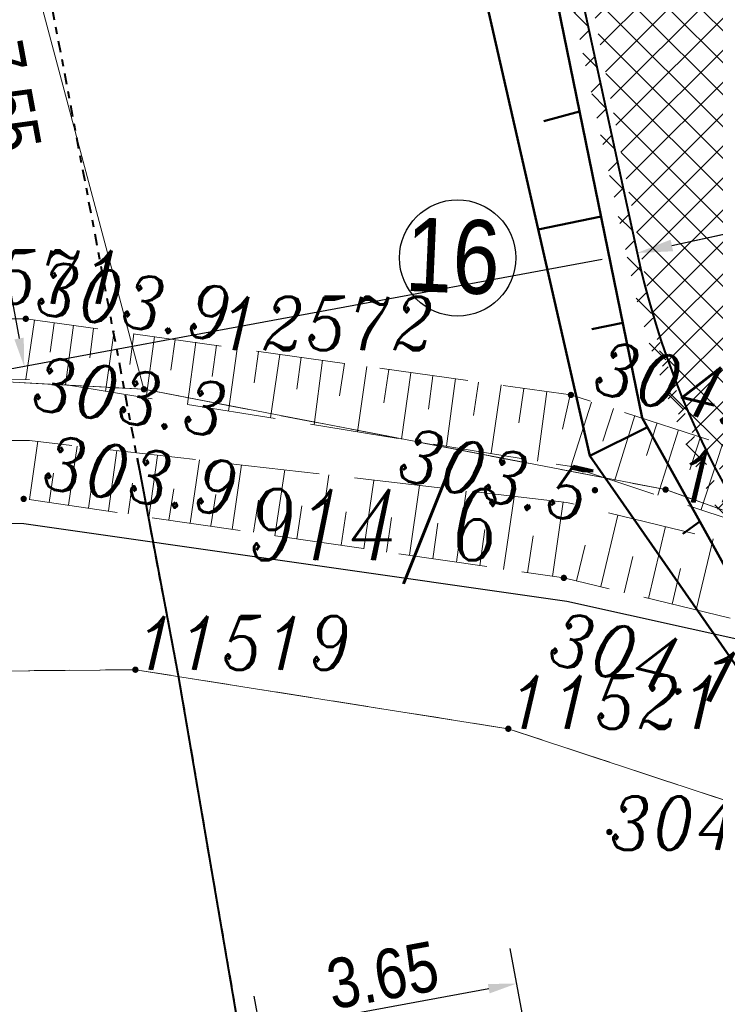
# Model space of a CAD drawing. Extents: x 779 to 3668, y -1329 to 9570.
# Tile 19 of 106: x 2259 to 2268, y -723 to -709. Entities that reach past the tile are written whole.
import ezdxf

# ---------------------------------------------------------------- set-up
doc = ezdxf.new("R2010")
doc.units = 0
for name, pattern in [('0.5_0.5', [1, 0.5, -0.5]), ('1.5_0.5', [2, 1.5, -0.5]), ('CIĄGłA', [0]), ('DASH', [0.75, 0.5, -0.25]), ('DGN Style 4', [0.3202, 0.16, -0.08, 0.0002, -0.08]), ('mz1.25_0.5', [1.75, 1.25, -0.5])]:
    doc.linetypes.add(name, pattern=pattern)
for name, color, linetype, lineweight in [('000 Inne (niezydentyfikowane)', 7, 'Continuous', 0), ('203-punkt graniczny', 7, 'Continuous', 0), ('203-punkt graniczny-Atr103', 7, 'Continuous', 0), ('211-numer działki ewidencyjnej', 7, 'Continuous', 0), ('217-kontur klasyfikacyjny', 7, 'Continuous', 0), ('218-kontur użytku gruntowego', 7, 'Continuous', 0), ('219-działka ewidencyjna', 7, 'Continuous', 0), ('_a_obiekty', 250, 'Continuous', 30), ('AGP1_KRAWEZNIKI', 7, 'Continuous', 40), ('AGP1_OPISY', 7, 'Continuous', 13), ('MPZP', 7, 'Continuous', 0), ('ogrodzenie trwałe (linia)', 7, 'Continuous', 0), ('punkt wysokościowy naturalny', 7, 'Continuous', 0), ('punkt wysokościowy naturalny-Atr2', 7, 'Continuous', 0), ('RTPW01', 253, 'Continuous', 0), ('skarpa nieumocniona (powierzchnia)', 7, 'Continuous', 0), ('zz-legenda', 7, 'Continuous', 13), ('zz-skarpy', 92, 'Continuous', 50), ('zz-wymiry', 7, 'Continuous', 18), ('zz-wypełnienie-chodniki', 142, 'Continuous', 5), ('zz-wypełnienie-drogi', 52, 'Continuous', 5)]:
    doc.layers.add(name, color=color, linetype=linetype, lineweight=lineweight)
doc.styles.add('ARIAL', font='ARIALN.TTF')
doc.styles.get("Standard").update_dxf_attribs({"font": 'arial.ttf'})
doc.styles.add('Style-ITALIC_1250', font='ITALIC_1250.shx')
doc.linetypes.add('902-500', pattern='A,3.75,[24,dgnlstyle-geo-mz.shx,S=0.002785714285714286,R=0,X=0,Y=0],3.75', length=7.5)
doc.dimstyles.new('z1do1', dxfattribs={"dimtxt": 0.7, "dimasz": 0.4, "dimexe": 0.5, "dimexo": 0.5, "dimgap": 0.1, "dimtad": 1, "dimrnd": 0.05, "dimzin": 0, "dimdsep": 46, "dimtxsty": 'ARIAL', "dimcen": 0.09, "dimazin": 0, "dimtfac": 1, "dimtofl": 0, "dimtmove": 0, "dimatfit": 3, "dimfxl": 1, "dimtolj": 1, "dimtzin": 0, "dimarcsym": 0})

# ---------------------------------------------------------------- blocks, each defined once
blk = doc.blocks.new('203')
at = {"linetype": 'Continuous', "lineweight": -2, "ltscale": 10}
h = blk.add_hatch(color=0, dxfattribs=at)
edge = h.paths.add_edge_path()
edge.add_arc((0, 0), 0.45, 0, 360)
blk = doc.blocks.new('PW01')
at = {"linetype": 'Continuous', "lineweight": 13, "ltscale": 10}
h = blk.add_hatch(color=0, dxfattribs=at)
edge = h.paths.add_edge_path()
edge.add_arc((0, 0), 0.45, 0, 360)
blk = doc.blocks.new('RTPW01')
at = {"layer": 'RTPW01', "linetype": 'Continuous', "lineweight": 13, "true_color": 0x939598}
h = blk.add_hatch(color=252, dxfattribs=at)
edge = h.paths.add_edge_path()
edge.add_arc((0, 0), 0.045, 0, 360)
blk = doc.blocks.new('PZT MDCP podkład')
at = {"layer": '000 Inne (niezydentyfikowane)', "color": 8, "linetype": 'Continuous', "lineweight": 13, "flags": 128}
for points in [[(2120.776406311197, 42.8864607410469), (2120.656406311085, 42.0564607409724)], [(2121.056406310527, 42.84646074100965), (2120.996406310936, 42.43646074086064)], [(2121.326406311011, 42.81646074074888), (2121.216406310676, 41.97646074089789)], [(2121.60640631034, 42.77646074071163), (2121.556406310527, 42.35646074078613)], [(2121.896406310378, 42.73646074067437), (2121.776406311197, 41.8864607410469)], [(2122.176406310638, 42.69646074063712), (2122.116406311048, 42.26646074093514)], [(2122.466406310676, 42.65646074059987), (2122.346406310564, 41.79646074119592)], [(2122.756406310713, 42.61646074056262), (2122.696406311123, 42.18646074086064)], [(2123.04640631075, 42.57646074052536), (2122.926406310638, 41.7064607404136)], [(2123.336406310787, 42.53646074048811), (2123.276406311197, 42.09646074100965)], [(2123.626406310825, 42.48646074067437), (2123.506406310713, 41.60646074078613)], [(2123.926406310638, 42.44646074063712), (2123.866406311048, 42.00646074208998)], [(2124.226406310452, 42.40646074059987), (2124.096406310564, 41.51646074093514)], [(2124.526406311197, 42.36646074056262), (2124.466406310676, 41.91646074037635)], [(2124.826406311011, 42.32646074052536), (2124.706406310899, 41.41646074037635)], [(2125.136406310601, 42.27646074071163), (2125.066406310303, 41.82646074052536)], [(2125.446406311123, 42.23646074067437), (2125.316406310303, 41.31646074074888)], [(2125.756406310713, 42.19646074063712), (2125.686406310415, 41.72646074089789)], [(2126.066406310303, 42.14646074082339), (2125.936406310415, 41.21646074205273)], [(2126.376406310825, 42.10646074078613), (2126.316406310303, 41.6364607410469)], [(2126.696406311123, 42.06646074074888), (2126.566406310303, 41.11646074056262)], [(2127.016406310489, 42.01646074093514), (2126.946406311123, 41.54646074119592)], [(2127.336406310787, 41.97646074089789), (2127.196406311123, 41.01646074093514)], [(2127.656406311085, 41.92646074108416), (2127.586406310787, 41.44646074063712)], [(2127.976406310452, 41.8864607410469), (2127.846406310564, 40.90646074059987)], [(2128.306406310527, 41.83646074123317), (2128.196406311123, 41.35646074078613)], [(2128.60640631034, 41.73646074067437), (2128.316406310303, 40.82646074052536)], [(2128.916406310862, 41.64646074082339), (2128.766406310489, 41.18646074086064)], [(2129.216406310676, 41.54646074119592), (2128.926406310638, 40.62646074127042)], [(2129.526406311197, 41.44646074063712), (2129.376406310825, 40.98646074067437)], [(2129.826406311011, 41.34646074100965), (2129.536406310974, 40.42646074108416)], [(2130.136406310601, 41.24646074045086), (2129.98640631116, 40.78646074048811)], [(2120.706406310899, 40.36646074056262), (2120.826406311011, 41.18646074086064)], [(2121.256406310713, 40.28646074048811), (2121.376406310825, 41.11646074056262)], [(2130.446406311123, 41.14646074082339), (2130.146406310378, 40.22646074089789)], [(2121.816406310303, 40.2064607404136), (2121.936406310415, 41.0564607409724)], [(2122.386406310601, 40.11646074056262), (2122.506406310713, 40.98646074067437)], [(2122.966406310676, 40.03646074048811), (2123.096406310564, 40.92646074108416)], [(2123.556406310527, 39.94646074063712), (2123.686406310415, 40.85646074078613)], [(2120.98640631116, 40.32646074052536), (2121.04640631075, 40.73646074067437)], [(2124.156406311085, 39.85646074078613), (2124.29640631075, 40.78646074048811)], [(2124.776406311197, 39.76646074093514), (2124.916406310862, 40.71646074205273)], [(2121.536406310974, 40.24646074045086), (2121.596406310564, 40.66646074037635)], [(2122.096406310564, 40.16646074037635), (2122.156406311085, 40.59646074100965)], [(2125.406406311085, 39.67646074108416), (2125.54640631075, 40.6364607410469)], [(2126.04640631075, 39.58646074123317), (2126.186406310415, 40.56646074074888)], [(2122.666406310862, 40.07646074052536), (2122.73640631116, 40.51646074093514)], [(2123.256406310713, 39.99646074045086), (2123.326406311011, 40.43646074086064)], [(2126.706406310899, 39.48646074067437), (2126.846406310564, 40.48646074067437)], [(2127.366406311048, 39.3864607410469), (2127.516406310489, 40.40646074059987)], [(2123.85640631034, 39.90646074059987), (2123.926406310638, 40.35646074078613)], [(2124.466406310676, 39.81646074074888), (2124.536406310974, 40.27646074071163)], [(2128.056406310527, 39.28646074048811), (2128.206406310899, 40.33646074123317)], [(2125.086406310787, 39.72646074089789), (2125.156406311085, 40.19646074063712)], [(2128.73640631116, 39.14646074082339), (2128.976406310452, 40.14646074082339)], [(2125.726406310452, 39.62646074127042), (2125.79640631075, 40.11646074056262)], [(2126.376406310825, 39.53646074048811), (2126.446406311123, 40.03646074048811)], [(2129.406406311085, 38.97646074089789), (2129.646406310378, 39.98646074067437)], [(2127.036406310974, 39.43646074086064), (2127.10640631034, 39.94646074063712)], [(2127.706406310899, 39.33646074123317), (2127.786406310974, 39.85646074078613)], [(2128.396406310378, 39.22646074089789), (2128.516406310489, 39.72646074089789)], [(2130.076406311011, 38.81646074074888), (2130.316406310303, 39.81646074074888)], [(2129.066406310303, 39.0564607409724), (2129.186406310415, 39.56646074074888)], [(2129.73640631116, 38.89646074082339), (2129.85640631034, 39.39646074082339)]]:
    blk.add_lwpolyline(points, dxfattribs=at)
at = {"layer": '217-kontur klasyfikacyjny', "color": 8, "linetype": '1.5_0.5', "lineweight": 13, "flags": 128}
for points in [[(2118.636406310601, 42.11646074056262), (2122.316406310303, 41.91646074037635)], [(2122.316406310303, 41.91646074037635), (2129.646406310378, 40.50646074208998)], [(2129.646406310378, 40.50646074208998), (2134.696406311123, 38.69646074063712)]]:
    blk.add_lwpolyline(points, dxfattribs=at)
at = {"layer": '218-kontur użytku gruntowego', "color": 8, "linetype": '0.5_0.5', "lineweight": 13, "flags": 128}
for points in [[(2122.316406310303, 41.91646074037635), (2118.636406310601, 42.11646074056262)], [(2118.636406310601, 42.11646074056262), (2122.316406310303, 41.91646074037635)], [(2129.646406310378, 40.50646074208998), (2122.316406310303, 41.91646074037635)], [(2122.316406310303, 41.91646074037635), (2129.646406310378, 40.50646074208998)], [(2134.696406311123, 38.69646074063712), (2129.646406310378, 40.50646074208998)], [(2129.646406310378, 40.50646074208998), (2134.696406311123, 38.69646074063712)], [(2113.776406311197, 37.89646074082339), (2122.196406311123, 37.97646074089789)], [(2122.196406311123, 37.97646074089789), (2113.776406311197, 37.89646074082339)], [(2122.196406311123, 37.97646074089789), (2127.436406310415, 37.14646074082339)], [(2127.436406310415, 37.14646074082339), (2122.196406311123, 37.97646074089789)], [(2127.436406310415, 37.14646074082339), (2134.436406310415, 34.83646074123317)], [(2134.436406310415, 34.83646074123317), (2127.436406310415, 37.14646074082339)]]:
    blk.add_lwpolyline(points, dxfattribs=at)
at = {"layer": '219-działka ewidencyjna', "color": 8, "linetype": 'Continuous', "lineweight": 13, "flags": 128}
for points in [[(2117.836406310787, 58.7064607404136), (2122.316406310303, 41.91646074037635)], [(2118.636406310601, 42.11646074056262), (2122.316406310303, 41.91646074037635)], [(2122.316406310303, 41.91646074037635), (2129.646406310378, 40.50646074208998)], [(2129.646406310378, 40.50646074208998), (2134.696406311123, 38.69646074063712)], [(2122.196406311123, 37.97646074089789), (2113.776406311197, 37.89646074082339)], [(2122.196406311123, 37.97646074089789), (2127.436406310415, 37.14646074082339)], [(2127.436406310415, 37.14646074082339), (2134.436406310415, 34.83646074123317)]]:
    blk.add_lwpolyline(points, dxfattribs=at)
at = {"layer": 'MPZP', "color": 8, "linetype": 'DGN Style 4', "lineweight": 40, "flags": 128}
blk.add_lwpolyline([(2134.413117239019, -13.93322830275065), (2127.576406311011, 9.996460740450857), (2122.802137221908, 37.89160620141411), (2105.950835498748, 127.0314606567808)], dxfattribs=at)
at = {"layer": 'ogrodzenie trwałe (linia)', "color": 8, "linetype": '902-500', "lineweight": 30, "flags": 128}
blk.add_lwpolyline([(2134.936406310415, 37.2064607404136), (2130.85640631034, 38.35646074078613), (2128.256406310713, 38.93646074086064), (2120.626406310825, 40.02646074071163), (2116.476406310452, 40.04646074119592), (2119.506406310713, 21.00646074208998), (2124.346406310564, 18.61646074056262), (2126.23640631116, 19.08646074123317)], dxfattribs=at)
at = {"layer": 'skarpa nieumocniona (powierzchnia)', "color": 8, "linetype": 'mz1.25_0.5', "lineweight": 13, "flags": 128}
for points in [[(2128.29640631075, 40.83646074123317), (2134.35640631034, 38.82646074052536), (2134.866406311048, 39.7064607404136), (2128.316406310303, 41.83646074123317), (2120.656406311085, 42.90646074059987), (2116.48640631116, 42.85646074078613), (2114.636406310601, 43.22646074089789), (2112.886406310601, 42.25646074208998), (2113.586406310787, 42.3864607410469), (2114.086406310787, 42.08646074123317), (2116.176406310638, 41.97646074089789), (2120.73640631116, 42.0564607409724), (2128.29640631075, 40.83646074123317)], [(2128.29640631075, 40.83646074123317), (2134.35640631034, 38.82646074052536), (2134.866406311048, 39.7064607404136), (2128.316406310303, 41.83646074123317), (2120.656406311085, 42.90646074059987), (2116.48640631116, 42.85646074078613), (2114.636406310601, 43.22646074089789), (2112.886406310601, 42.25646074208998), (2113.586406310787, 42.3864607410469), (2114.086406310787, 42.08646074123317), (2116.176406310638, 41.97646074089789), (2120.73640631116, 42.0564607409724), (2128.29640631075, 40.83646074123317)], [(2128.256406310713, 40.32646074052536), (2120.706406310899, 41.19646074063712), (2116.166406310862, 41.19646074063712), (2113.98640631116, 41.29646074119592), (2113.336406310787, 41.08646074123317), (2113.946406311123, 40.31646074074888), (2117.006406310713, 40.48646074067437), (2120.626406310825, 40.37646074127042), (2128.216406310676, 39.26646074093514), (2134.246406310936, 37.8064607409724), (2134.35640631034, 38.82646074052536), (2128.256406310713, 40.32646074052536)], [(2128.256406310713, 40.32646074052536), (2120.706406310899, 41.19646074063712), (2116.166406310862, 41.19646074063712), (2113.98640631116, 41.29646074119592), (2113.336406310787, 41.08646074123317), (2113.946406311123, 40.31646074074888), (2117.006406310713, 40.48646074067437), (2120.626406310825, 40.37646074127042), (2128.216406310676, 39.26646074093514), (2134.246406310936, 37.8064607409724), (2134.35640631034, 38.82646074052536), (2128.256406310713, 40.32646074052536)]]:
    blk.add_lwpolyline(points, close=True, dxfattribs=at)
at = {"layer": '203-punkt graniczny', "color": 8, "linetype": 'Continuous', "lineweight": 13, "xscale": 0.1, "yscale": 0.1, "zscale": 0.1}
for p in [(2122.316406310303, 41.91646074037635), (2129.646406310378, 40.50646074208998), (2122.196406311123, 37.97646074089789), (2127.436406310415, 37.14646074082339)]:
    blk.add_blockref('203', p, dxfattribs=at)
at = {"layer": 'punkt wysokościowy naturalny', "color": 8, "linetype": 'Continuous', "lineweight": 13, "xscale": 0.1, "yscale": 0.1, "zscale": 0.1}
blk.add_blockref('PW01', (2128.85640631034, 35.69646074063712), dxfattribs=at)
at = {"layer": 'RTPW01', "color": 8, "linetype": 'Continuous', "lineweight": 13}
for p in [(2120.656406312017, 42.90646074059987), (2128.316406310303, 41.83646074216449), (2128.653406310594, 40.49846074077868), (2120.626406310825, 40.37646074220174), (2128.216406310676, 39.26646074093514)]:
    blk.add_blockref('RTPW01', p, dxfattribs=at)
at = {"layer": '203-punkt graniczny-Atr103', "color": 8, "lineweight": 13, "char_height": 0.75, "attachment_point": 7, "line_spacing_factor": 0.6}
for s, insert in [('\\FITALIC_1250;\\H1x;\\W0.9;12571', (2119.023757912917, 43.11725972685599)), ('\\FITALIC_1250;\\H1x;\\W0.9;12572', (2123.375926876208, 42.4635674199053)), ('\\FITALIC_1250;\\H1x;\\W0.9;12573', (2129.817296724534, 40.32409184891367)), ('\\FITALIC_1250;\\H1x;\\W0.9;11519', (2122.196406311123, 37.97646074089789)), ('\\FITALIC_1250;\\H1x;\\W0.9;11519', (2122.196406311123, 37.97646074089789)), ('\\FITALIC_1250;\\H1x;\\W0.9;11521', (2127.436406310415, 37.14646074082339)), ('\\FITALIC_1250;\\H1x;\\W0.9;11521', (2127.436406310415, 37.14646074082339))]:
    blk.add_mtext(s, dxfattribs=dict(at, insert=insert))
at = {"layer": '211-numer działki ewidencyjnej', "color": 8, "linetype": 'Continuous', "lineweight": 13, "insert": (2123.763689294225, 40.51462481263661), "char_height": 1, "attachment_point": 1, "line_spacing_factor": 0.6}
blk.add_mtext('\\FITALIC_1250;\\H1x;\\W0.79;914/6', dxfattribs=at)
at = {"layer": 'punkt wysokościowy naturalny-Atr2', "color": 8, "lineweight": 13, "insert": (2128.85640631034, 35.44646074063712), "char_height": 0.75, "attachment_point": 7, "line_spacing_factor": 0.6}
blk.add_mtext('\\FITALIC_1250;\\H1x;\\W0.9;304.1', dxfattribs=at)
at = {"layer": 'RTPW01', "color": 8, "linetype": 'Continuous', "lineweight": 13, "style": 'Style-ITALIC_1250'}
for s, height, rotation, width, p in [('303.9', 0.7499999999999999, 351.56916, 0.9, (2120.762873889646, 42.98565379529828)), ('304.1', 0.7499999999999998, 346.54527, 0.9, (2128.589253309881, 41.88793149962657)), ('303.3', 0.7499999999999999, 351.56916, 0.9, (2120.709571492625, 41.64180122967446)), ('303.5', 0.7499999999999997, 346.54527, 0.8999999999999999, (2125.839927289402, 40.66590829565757)), ('303.9', 0.7499999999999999, 351.56916, 0.9, (2120.858818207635, 40.53258958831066)), ('304.1', 0.7499999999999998, 346.54527, 0.9, (2127.958187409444, 38.0822388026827))]:
    blk.add_text(s, height=height, rotation=rotation, dxfattribs=dict(at, width=width)).set_placement(p)
blk = doc.blocks.new('*D1558')
at = {"layer": 'Defpoints', "color": 0, "transparency": 16777216}
for p in [(2279.027896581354, -709.8262576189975), (2267.300793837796, -712.370871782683), (2271.030944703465, -713.25711803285), (2270.56870230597, -718.3375461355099)]:
    blk.add_point(p, dxfattribs=at)
at = {"layer": 'zz-wymiry', "color": 0, "lineweight": -2, "transparency": 16777216}
for p, q in [((2267.789423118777, -712.2648461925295), (2271.01257691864, -711.5654677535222)), ((2270.921168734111, -717.9829091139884), (2273.246149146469, -715.6436107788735))]:
    blk.add_line(p, q, dxfattribs=at)
blk.add_arc((2279.027896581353, -709.8262576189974), 8.701841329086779, 194.8765470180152, 222.5419169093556, dxfattribs=at)
at = {"layer": 'zz-wymiry', "color": 0, "transparency": 16777216}
for points in [[(2270.552921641, -712.0759744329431), (2270.682538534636, -712.044713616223), (2270.523947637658, -711.6714933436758)], [(2272.664598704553, -715.6636361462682), (2272.568458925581, -715.7560207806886), (2272.893682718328, -715.9982478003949)]]:
    blk.add_solid(points, dxfattribs=at)
at = {"layer": 'zz-wymiry', "color": 0, "transparency": 16777216, "insert": (2271.796955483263, -713.7865967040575), "char_height": 0.7, "attachment_point": 5, "rotation": 298.70923196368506, "style": 'ARIAL'}
blk.add_mtext('\\A1;32.93°', dxfattribs=at)
blk = doc.blocks.new('*D1560')
at = {"layer": 'Defpoints', "color": 0, "transparency": 16777216}
for p in [(2262.0649415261, -705.6691762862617), (2267.300793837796, -712.3708717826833), (2258.688962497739, -713.9658388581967)]:
    blk.add_point(p, dxfattribs=at)
at = {"layer": 'zz-wymiry', "color": 0, "lineweight": -2, "transparency": 16777216}
for p, q in [((2261.573302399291, -705.7602310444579), (2256.823647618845, -706.6398979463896)), ((2257.388130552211, -706.942154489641), (2258.616118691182, -713.5725275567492)), ((2266.809154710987, -712.4619265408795), (2258.19732337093, -714.0568936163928))]:
    blk.add_line(p, q, dxfattribs=at)
at = {"layer": 'zz-wymiry', "color": 0, "transparency": 16777216}
for points in [[(2257.453682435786, -706.9300138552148), (2257.322578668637, -706.9542951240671), (2257.315286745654, -706.5488431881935)], [(2258.681670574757, -713.560386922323), (2258.550566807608, -713.5846681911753), (2258.688962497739, -713.9658388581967)]]:
    blk.add_solid(points, dxfattribs=at)
at = {"layer": 'zz-wymiry', "color": 0, "transparency": 16777216, "insert": (2258.450468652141, -710.1743047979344), "char_height": 0.7, "attachment_point": 5, "rotation": 280.4926573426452, "style": 'ARIAL'}
blk.add_mtext('\\A1;7.55', dxfattribs=at)
blk = doc.blocks.new('*D1577')
at = {"layer": 'Defpoints', "color": 0, "transparency": 16777216}
for p in [(2262.011046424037, -723.3041704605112), (2265.777026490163, -723.5357099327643), (2262.174093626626, -724.1795070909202)]:
    blk.add_point(p, dxfattribs=at)
at = {"layer": 'zz-wymiry', "color": 0, "lineweight": -2, "transparency": 16777216}
for p, q in [((2265.685467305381, -723.0441644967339), (2265.51750299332, -722.1424298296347)), ((2265.215825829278, -722.7072226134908), (2262.404282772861, -723.2309231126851)), ((2262.082534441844, -723.6879616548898), (2261.919487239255, -722.8126250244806))]:
    blk.add_line(p, q, dxfattribs=at)
at = {"layer": 'zz-wymiry', "color": 0, "transparency": 16777216}
for points in [[(2265.203617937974, -722.64168322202), (2265.228033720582, -722.7727620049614), (2265.609062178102, -722.633975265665)], [(2262.392074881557, -723.1653837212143), (2262.416490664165, -723.2964625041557), (2262.011046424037, -723.3041704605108)]]:
    blk.add_solid(points, dxfattribs=at)
at = {"layer": 'zz-wymiry', "color": 0, "transparency": 16777216, "insert": (2263.726295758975, -722.519406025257), "char_height": 0.7, "attachment_point": 5, "rotation": 10.551448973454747, "style": 'ARIAL'}
blk.add_mtext('\\A1;3.65', dxfattribs=at)

msp = doc.modelspace()

# ---------------------------------------------------------------- hatches: boundary and pattern name
at = {"layer": 'zz-wypełnienie-chodniki'}
h = msp.add_hatch(dxfattribs=at)
h.set_pattern_fill('ANSI37', color=256, scale=0.1, style=0)
h.set_pattern_definition([(45, (72.09601380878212, -387.0552870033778), (-0.2245064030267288, 0.2245064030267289), []), (135, (72.09601380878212, -387.0552870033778), (-0.2245064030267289, -0.2245064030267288), [])])
edge = h.paths.add_edge_path()
edge.add_arc((2285.894166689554, -725.9263916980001), 2.632842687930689, 240.83171109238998, 270.2906532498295, ccw=False)
edge.add_arc((2286.40372488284, -725.3676798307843), 3.37347240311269, 200.4116660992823, 237.8982900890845, ccw=False)
edge.add_arc((2440.640122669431, -674.7408462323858), 165.7037624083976, 197.7806309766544, 198.2175828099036, ccw=False)
edge.add_arc((2286.658179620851, -724.1136160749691), 4.000000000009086, 112.30075385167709, 197.8898825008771, ccw=False)
edge.add_line((2285.140306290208, -720.4127971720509), (2289.001173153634, -719.1048640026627))
edge.add_arc((2283.136789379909, -702.866630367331), 17.26473946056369, 289.8570159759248, 321.7647974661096)
edge.add_arc((2284.721466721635, -704.140377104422), 15.23171446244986, 321.8391110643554, 367.1869803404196)
edge.add_line((2299.83350797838, -702.2347710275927), (2295.184004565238, -678.4402083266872))
edge.add_line((2295.184004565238, -678.4402083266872), (2293.333900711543, -672.378345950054))
edge.add_line((2293.333900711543, -672.378345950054), (2289.746188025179, -662.3480437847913))
edge.add_line((2289.746188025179, -662.3480437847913), (2282.619568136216, -644.272506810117))
edge.add_line((2282.619568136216, -644.272506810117), (2278.67125433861, -634.2582373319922))
edge.add_line((2278.67125433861, -634.2582373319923), (2278.337775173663, -633.4124205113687))
edge.add_arc((2273.685580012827, -635.247590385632), 5.001076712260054, 21.52794352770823, 100.541275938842)
edge.add_line((2272.770663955, -630.3309149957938), (2272.6376260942, -630.3556956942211))
edge.add_line((2272.6376260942, -630.3556956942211), (2250.642922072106, -634.4526055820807))
edge.add_line((2250.642922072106, -634.4526055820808), (2259.908651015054, -684.1968883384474))
edge.add_line((2259.908651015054, -684.1968883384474), (2263.611693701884, -683.5071299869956))
edge.add_arc((2263.74386669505, -684.7029512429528), 1.203103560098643, -19.96193769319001, 96.30724697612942, ccw=False)
edge.add_arc((2264.404955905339, -684.9423604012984), 0.4999999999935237, 317.2270974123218, 339.9615464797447, ccw=False)
edge.add_arc((2269.722396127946, -689.8616948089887), 6.743964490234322, 137.2270973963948, 184.4631622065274)
edge.add_line((2262.998882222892, -690.3864974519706), (2263.357311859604, -692.7023700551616))
edge.add_line((2263.357311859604, -692.7023700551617), (2264.414964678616, -698.4130382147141))
edge.add_line((2264.414964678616, -698.4130382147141), (2265.258140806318, -702.9571059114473))
edge.add_line((2265.258140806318, -702.9571059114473), (2267.41391469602, -712.8922002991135))
edge.add_arc((2282.496807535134, -708.9647691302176), 15.58583882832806, 194.5951329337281, 204.2785181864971)
edge.add_arc((2275.693867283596, -711.9014065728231), 8.177987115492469, 205.1211640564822, 225.4637220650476)
edge.add_line((2269.958148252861, -717.7307290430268), (2272.389404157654, -720.147104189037))
edge.add_arc((2266.683808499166, -725.3205960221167), 7.70187247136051, 27.114490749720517, 42.19985456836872, ccw=False)
edge.add_line((2273.539226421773, -721.8103133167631), (2274.630799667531, -724.3600385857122))
edge.add_arc((2268.390946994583, -726.1894845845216), 6.502509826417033, -2.9609049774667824, 16.340470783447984, ccw=False)
edge.add_arc((2256.754879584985, -724.4090106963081), 18.25300297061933, 344.7003824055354, 353.34182273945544, ccw=False)
edge.add_line((2274.360981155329, -729.2253687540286), (2274.070981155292, -730.2753687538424))
edge.add_arc((2264.508767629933, -726.7614300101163), 10.18742818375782, 310.1754082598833, 339.82254230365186, ccw=False)
edge.add_line((2271.080981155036, -734.5453687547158), (2270.60275513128, -734.7372234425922))
edge.add_arc((2264.508767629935, -726.7614300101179), 10.03742818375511, 307.3820107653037, 339.7887873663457)
edge.add_arc((2244.773227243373, -721.5874141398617), 30.40870538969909, 343.4897296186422, 347.8328201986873)
edge.add_arc((2256.749624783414, -724.4081912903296), 18.10831725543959, 348.5707290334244, 353.3645147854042)
edge.add_arc((2268.307619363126, -726.1983801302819), 6.436124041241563, 357.3081371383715, 376.048817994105)
edge.add_line((2274.4929050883, -724.4190731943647), (2273.403371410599, -721.8741120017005))
edge.add_arc((2270.676646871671, -722.5597468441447), 2.811604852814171, 14.11440779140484, 55.20945348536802)
edge.add_line((2272.280886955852, -720.2507350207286), (2269.852674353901, -717.8373845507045))
edge.add_arc((2275.6938672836, -711.9014065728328), 8.327987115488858, 205.1135589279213, 225.461118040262, ccw=False)
edge.add_arc((2282.496807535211, -708.9647691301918), 15.73583882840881, 194.5838918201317, 204.2825258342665, ccw=False)
edge.add_line((2267.267977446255, -712.9270106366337), (2265.111071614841, -702.9866995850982))
edge.add_line((2265.111071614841, -702.9866995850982), (2264.235368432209, -698.2944430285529))
edge.add_line((2264.235368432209, -698.2944430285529), (2261.564675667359, -698.7916873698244))
edge.add_line((2261.564675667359, -698.7916873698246), (2260.53029652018, -693.389664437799))
edge.add_line((2260.53029652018, -693.3896644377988), (2263.238489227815, -692.8852670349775))
edge.add_line((2263.238489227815, -692.8852670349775), (2262.849783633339, -690.403860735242))
edge.add_arc((2269.722396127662, -689.8616948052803), 6.893964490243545, 137.4766232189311, 184.5106019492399, ccw=False)
edge.add_arc((2264.273032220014, -684.8641810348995), 0.5000000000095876, 317.4766233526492, 342.9050172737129)
edge.add_arc((2263.747331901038, -684.7025048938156), 1.049999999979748, 342.9050174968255, 381.5320247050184)
edge.add_line((2264.724055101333, -684.3171326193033), (2257.978069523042, -685.5736938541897))
edge.add_line((2257.978069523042, -685.5736938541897), (2255.821077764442, -673.9929709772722))
edge.add_line((2255.821077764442, -673.9929709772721), (2256.951558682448, -673.7824000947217))
edge.add_line((2256.951558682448, -673.7824000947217), (2249.632353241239, -634.4884342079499))
edge.add_line((2249.632353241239, -634.48843420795), (2250.615443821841, -634.3053160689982))
edge.add_line((2250.615443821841, -634.3053160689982), (2272.62511313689, -630.2054459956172))
edge.add_line((2272.62511313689, -630.2054459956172), (2272.744991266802, -630.1828700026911))
edge.add_arc((2273.685830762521, -635.2467425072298), 5.150532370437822, 21.519896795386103, 100.52522516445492, ccw=False)
edge.add_line((2278.477320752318, -633.3574020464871), (2278.80631718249, -634.1918491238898))
edge.add_line((2278.80631718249, -634.1918491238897), (2282.766388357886, -644.2359393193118))
edge.add_line((2282.766388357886, -644.2359393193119), (2286.521782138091, -653.7609144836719))
edge.add_line((2286.521782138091, -653.7609144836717), (2287.135788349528, -653.5188310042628))
edge.add_line((2287.135788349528, -653.5188310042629), (2287.744734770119, -655.0630645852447))
edge.add_line((2287.744734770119, -655.0630645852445), (2287.130644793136, -655.3051810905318))
edge.add_line((2287.130644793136, -655.305181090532), (2289.885733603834, -662.2930253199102))
edge.add_line((2289.885733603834, -662.29302531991), (2293.477368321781, -672.3345635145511))
edge.add_line((2293.477368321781, -672.3345635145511), (2295.331221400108, -678.4114473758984))
edge.add_line((2295.331221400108, -678.4114473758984), (2299.982329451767, -702.2160048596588))
edge.add_arc((2284.72146672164, -704.1403771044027), 15.38171446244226, -38.161251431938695, 7.186980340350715, ccw=False)
edge.add_arc((2283.136789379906, -702.8666303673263), 17.41473946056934, 289.8520854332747, 321.76511738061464, ccw=False)
edge.add_line((2289.050714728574, -719.2464544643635), (2285.18843461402, -720.5548663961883))
edge.add_arc((2286.624822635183, -724.0979322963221), 3.823156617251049, 112.0680378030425, 198.2671306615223)
edge.add_line((2282.99433226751, -725.2962920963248), (2283.382651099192, -726.491907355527))
edge.add_arc((2285.844121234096, -725.6769277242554), 2.592880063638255, 198.3194318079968, 219.5311920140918)
edge.add_arc((2285.894167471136, -725.9263958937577), 2.48284268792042, 214.3488660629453, 282.14863913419)
edge.add_line((2286.41667809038, -728.3536351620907), (2285.9075226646, -728.5592005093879))
at = {"layer": 'zz-wypełnienie-drogi'}
h = msp.add_hatch(dxfattribs=at)
h.set_pattern_fill('ANSI37', color=256, scale=0.1, style=0)
h.set_pattern_definition([(45, (535.0040934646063, -882.7035675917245), (-0.2245064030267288, 0.2245064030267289), []), (135, (535.0040934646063, -882.7035675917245), (-0.2245064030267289, -0.2245064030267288), [])])
h.paths.add_polyline_path([(2266.010258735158, -694.7869315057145), (2292.61740117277, -688.4342447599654), (2294.336748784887, -698.0867752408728), (2293.961295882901, -702.9702017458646), (2289.001173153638, -719.1048640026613), (2291.198329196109, -718.3031042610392), (2295.308553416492, -715.2187263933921), (2298.793561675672, -710.3511164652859), (2299.945371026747, -706.3380753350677), (2299.833507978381, -702.2347710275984), (2296.435369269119, -684.844543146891), (2288.133915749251, -681.5362758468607), (2287.827120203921, -682.9261767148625), (2287.058586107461, -683.5833317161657), (2275.83850312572, -685.4912835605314), (2274.734612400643, -685.2336754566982), (2262.860373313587, -689.1988303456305), (2267.755688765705, -714.4707695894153), (2270.490873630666, -718.1115959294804), (2272.712625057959, -720.337507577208), (2274.734663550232, -724.4118452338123), (2274.956147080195, -725.9940185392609), (2274.805310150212, -727.6118136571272), (2274.338481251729, -729.5566989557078), (2273.752647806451, -731.1439564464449), (2272.729182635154, -732.9005116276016), (2271.845168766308, -734.2368280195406), (2285.498553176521, -728.7239855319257), (2284.584994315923, -728.3139020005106), (2283.9920037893, -727.7264796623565), (2283.399575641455, -726.9024205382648), (2282.721233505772, -724.8210609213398), (2282.808492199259, -723.0273691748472), (2283.374473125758, -721.8294760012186), (2284.658263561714, -720.6494633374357), (2283.473900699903, -701.6946744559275), (2267.797874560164, -704.607399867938)])

# ---------------------------------------------------------------- linework, layer by layer
at = {"layer": '_a_obiekty', "color": 251, "linetype": 'DASH', "lineweight": 5, "ltscale": 3, "true_color": 0x636466, "elevation": 2.493476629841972e-09}
msp.add_lwpolyline([(2239.981408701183, -701.085075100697), (2240.491545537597, -703.8299732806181, 0.414213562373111), (2275.468102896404, -727.8433119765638), (2276.058001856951, -727.7336797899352, 0.4142135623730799), (2300.071340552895, -692.7571224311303), (2299.561203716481, -690.0122242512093, 0.414213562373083), (2264.584646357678, -665.9988855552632), (2263.99474739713, -666.1085177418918, 0.4142135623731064)], format="xyb", close=True, dxfattribs=at)
at = {"layer": 'AGP1_KRAWEZNIKI'}
msp.add_line((2265.258140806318, -702.9571059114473), (2267.300793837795, -712.3708717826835), dxfattribs=at)
msp.add_arc((2279.027896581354, -709.8262576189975), 12, 192.2425837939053, 225.175880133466, dxfattribs=at)
at = {"layer": 'AGP1_OPISY', "linetype": 'Continuous', "lineweight": 30}
msp.add_circle((2264.777850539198, -712.4399854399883), 0.8166577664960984, dxfattribs=at)
at = {"layer": 'MPZP', "color": 202, "linetype": 'DGN Style 4', "lineweight": 40, "ltscale": 50, "true_color": 0x8a2be2, "flags": 128}
msp.add_lwpolyline([(2272.467692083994, -770.1350577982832), (2265.630981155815, -746.2053687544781), (2265.200776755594, -743.6917663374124), (2264.841654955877, -741.5934860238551), (2264.155493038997, -737.5843725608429), (2262.773428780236, -729.5092341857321), (2261.475583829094, -721.9261731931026), (2260.856712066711, -718.310223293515), (2259.53067561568, -711.2957683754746), (2259.010356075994, -708.5433870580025), (2257.980980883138, -703.0982080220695), (2257.262000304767, -699.2949514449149), (2256.692484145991, -696.2823303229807), (2255.533904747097, -690.1536881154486), (2254.906912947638, -686.8370328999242), (2253.748872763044, -680.7112430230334), (2252.658247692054, -674.9420649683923), (2251.770354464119, -670.245295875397), (2250.964610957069, -665.9830815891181), (2250.185637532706, -661.8624754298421), (2249.330754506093, -657.3403233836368), (2247.443661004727, -647.3579942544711), (2245.673679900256, -637.9951651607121), (2243.706515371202, -627.4814962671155), (2242.905364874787, -622.954685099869), (2239.973492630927, -606.3884692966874)], dxfattribs=at)
at = {"layer": 'zz-legenda'}
msp.add_line((2270.819457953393, -711.6073718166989), (2267.789423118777, -712.2648461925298), dxfattribs=at)
msp.add_solid([(2267.771752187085, -712.1834079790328), (2267.807094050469, -712.3462844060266), (2267.300793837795, -712.3708717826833)], dxfattribs=at)
at = {"layer": 'zz-skarpy'}
for p, q in [((2266.492095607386, -710.3816976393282), (2265.989190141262, -710.5186069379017)), ((2266.793936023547, -711.8602533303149), (2265.912190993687, -712.0402575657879)), ((2267.098501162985, -713.3521559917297), (2266.66554857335, -713.4433267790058)), ((2267.445099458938, -714.8200451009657), (2266.637354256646, -715.221405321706)), ((2268.180718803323, -716.1415956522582), (2267.945001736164, -716.3179707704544))]:
    msp.add_line(p, q, dxfattribs=at)
msp.add_lwpolyline([(2255.237978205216, -673.5929831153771), (2259.958845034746, -698.9389540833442), (2264.867484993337, -702.4235941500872), (2267.370981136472, -714.6868904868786), (2271.757456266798, -722.5672550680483), (2266.637354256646, -715.221405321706), (2263.849873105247, -702.9932770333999), (2258.487591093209, -699.2317913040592), (2253.763339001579, -673.8676451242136)], dxfattribs=at)

# ---------------------------------------------------------------- block references
at = {"layer": '_a_obiekty', "color": 18, "linetype": 'CIĄGłA', "lineweight": 5, "true_color": 0x000000}
msp.add_blockref('PZT MDCP podkład', (138.054574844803, -756.2018294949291), dxfattribs=at)

# ---------------------------------------------------------------- texts
at = {"layer": 'AGP1_OPISY', "linetype": 'Continuous', "lineweight": 30, "insert": (2264.074049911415, -711.8653732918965), "char_height": 1.0368, "width": 0.8416427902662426, "attachment_point": 1, "rotation": 357.5484595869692, "style": 'ARIAL'}
msp.add_mtext('16', dxfattribs=at)

# ---------------------------------------------------------------- dimensions: what is measured, and where the dimension line sits
at = {"layer": 'zz-wymiry'}
for base, p1, p2, angle, picture, middle in [((2258.688962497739, -713.9658388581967), (2262.0649415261, -705.6691762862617), (2267.300793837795, -712.3708717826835), 280.4926573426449, '*D1560', (2258.450468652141, -710.1743047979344)), ((2262.011046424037, -723.3041704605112), (2265.777026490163, -723.5357099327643), (2262.174093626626, -724.1795070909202), 10.5514489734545, '*D1577', (2263.726295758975, -722.519406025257))]:
    dim = msp.add_linear_dim(base=base, p1=p1, p2=p2, angle=angle, dimstyle='z1do1', dxfattribs=at)
    dim.commit()
    dim.dimension.update_dxf_attribs({"geometry": picture, "text_midpoint": middle})
dim = msp.add_angular_dim_3p(base=(2271.030944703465, -713.25711803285), center=(2279.027896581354, -709.8262576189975), p1=(2267.300793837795, -712.3708717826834), p2=(2270.56870230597, -718.3375461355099), dimstyle='z1do1', dxfattribs=at)
dim.commit()
dim.dimension.update_dxf_attribs({"geometry": '*D1558', "text_midpoint": (2271.796955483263, -713.7865967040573)})

doc.saveas('drawing.dxf')
